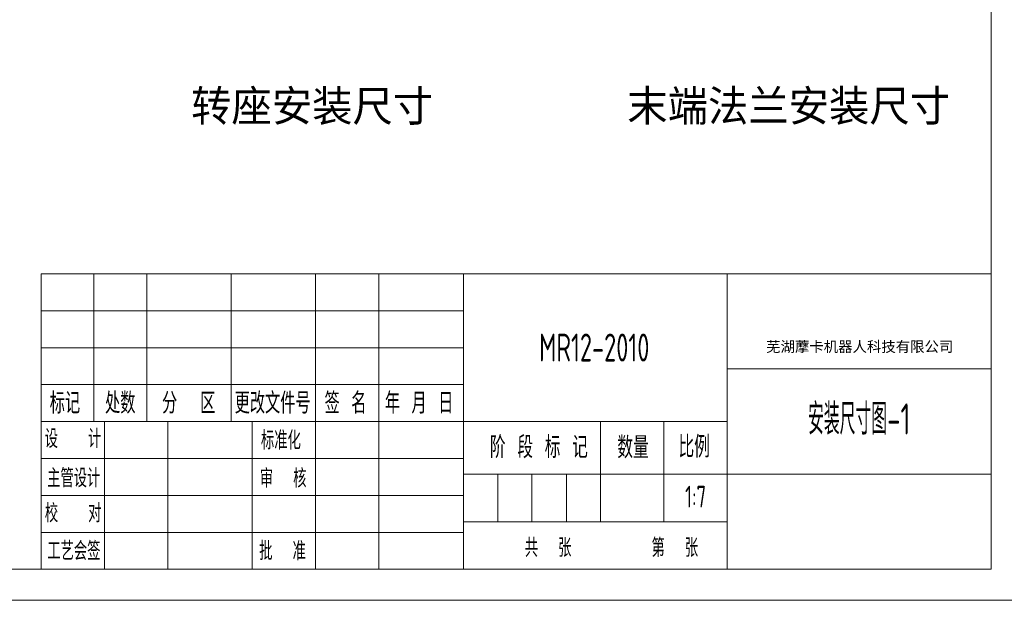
# Model space of a CAD drawing. Header units: millimetres. Extents: x 51337 to 61814, y -21781 to -12277.
# Tile 161 of 256: x 59040 to 60150, y -21781 to -21127. Entities that reach past the tile are written whole.
import ezdxf
from ezdxf.enums import TextEntityAlignment as Align

# ---------------------------------------------------------------- set-up
doc = ezdxf.new("R2010")
doc.units = ezdxf.units.MM
doc.header["$LTSCALE"] = 0.3175
for name, color, linetype, lineweight in [('1轮廓实线层', 7, 'Continuous', 18), ('2细线层', 4, 'Continuous', 13), ('6文字层', 3, 'Continuous', 13), ('L2', 6, 'Continuous', 13), ('图框层', 7, 'Continuous', 18)]:
    doc.layers.add(name, color=color, linetype=linetype, lineweight=lineweight)
doc.styles.add('PC_TEXTSTYLE', font='ISOCP.SHX', dxfattribs={"width": 0.707, "bigfont": 'GBCBIG.SHX'})
doc.styles.add('仿宋体', font='txt')
doc.styles.add('标准汉字', font='gbenor.shx', dxfattribs={"bigfont": 'gbcbig.shx'})

# ---------------------------------------------------------------- blocks, each defined once
blk = doc.blocks.new('ZwmFrameMain_1_A4^_^无分区图框^_^landscape')
at = {"layer": '1轮廓实线层'}
for p in [(267, 200), (0, 0)]:
    blk.add_line(p, (267, 0), dxfattribs=at)
at = {"layer": '2细线层'}
blk.add_line((-25, -5), (272, -5), dxfattribs=at)
blk = doc.blocks.new('ZwmFrameMain_1_横向标题栏')
at = {"layer": '1轮廓实线层'}
for p, q in [((-153, 47.6), (0, 47.6)), ((-153, 0), (-153, 47.6))]:
    blk.add_line(p, q, dxfattribs=at)
at = {"layer": '2细线层', "color": 6, "linetype": 'Continuous'}
for p, q in [((-144.5, 23.8), (-144.5, 47.6)), ((-136, 23.8), (-136, 47.6)), ((-122.4, 23.8), (-122.4, 47.6)), ((-108.8, 0), (-108.8, 47.6)), ((-108.8, 23.8), (-108.8, 47.6)), ((-98.6, 0), (-98.6, 47.6)), ((-85, 0), (-85, 47.6)), ((-42.5, 0), (-42.5, 47.6)), ((-153, 41.65), (-85, 41.65)), ((-153, 35.7), (-85, 35.7)), ((-42.5, 32.3), (0, 32.3)), ((-153, 29.75), (-85, 29.75)), ((-153, 23.8), (-42.5, 23.8)), ((-142.8, 0), (-142.8, 23.8)), ((-132.6, 0), (-132.6, 23.8)), ((-62.9, 7.65), (-62.9, 23.8)), ((-52.7, 7.65), (-52.7, 23.8)), ((-153, 17.85), (-85, 17.85)), ((-85, 15.3), (0, 15.3)), ((-79.47, 7.65), (-79.47, 15.3)), ((-73.95, 7.65), (-73.95, 15.3)), ((-68.42, 7.65), (-68.42, 15.3)), ((-153, 11.9), (-85, 11.9)), ((-85, 7.65), (-42.5, 7.65)), ((-153, 5.95), (-85, 5.95))]:
    blk.add_line(p, q, dxfattribs=at)
at = {"layer": 'L2', "linetype": 'Continuous'}
blk.add_line((-119, 0), (-119, 23.8), dxfattribs=at)
at = {"layer": '6文字层', "color": 4, "linetype": 'Continuous', "insert": (-21.17, 35.77), "char_height": 1.7, "width": 46.9115, "attachment_point": 5, "style": '仿宋体'}
blk.add_mtext('芜湖藦卡机器人科技有限公司', dxfattribs=at)
at = {"layer": '6文字层', "color": 6, "style": '标准汉字'}
for s, insert, char_height, width, attachment_point in [('标记', (-149.17, 26.77), 3.4, 9.9025, 5), ('处数', (-140.26, 26.77), 3.4, 9.7325, 5), ('分  区', (-129.24, 26.77), 3.4, 16.2896, 5), ('更改文件号', (-115.72, 26.77), 3.4, 24.905, 5), ('签 名', (-103.99, 26.77), 3.4, 12.6286, 5), ('年 月 日', (-92.13, 26.77), 3.4, 20.3696, 5), ('设   计', (-147.87, 21.02), 2.975, 17.0478, 5), ('标准化', (-114.39, 20.78), 2.975, 13.1644, 5), ('阶 段 标 记', (-80.73, 17.89), 3.5, 25.8612, 7), ('数量', (-60.2, 17.85), 3.5, 8.5159, 7), ('比例', (-50.35, 17.98), 3.5, 7.9953, 7), ('主管设计', (-147.75, 14.68), 2.975, 17.1806, 5), ('审  核', (-114.03, 14.65), 2.975, 13.9931, 5), ('校   对', (-147.84, 9.04), 2.975, 17.2709, 5), ('工艺会签', (-147.73, 2.95), 2.975, 17.255, 5), ('批  准', (-114.13, 2.95), 2.975, 14.1047, 5), ('共  张        第  张', (-75.11, 1.97), 2.975, 51.7172, 7)]:
    blk.add_mtext(s, dxfattribs=dict(at, insert=insert, char_height=char_height, width=width, attachment_point=attachment_point))
at = {"layer": '6文字层', "color": 4, "style": 'PC_TEXTSTYLE', "flags": 8}
for tag, height, width, p, p2 in [('产品名称或材料标记', 4.5, 0.911854, (-77.25, 33.47), (-50.6, 33.47)), ('图样名称', 5, 2.846512, (-41.5, 21.71), (-1, 21.71)), ('图样代号', 5, 2.86875, (-41.5, 5.64), (-1, 5.64))]:
    blk.add_attdef(tag, text='', height=height, dxfattribs=dict(at, width=width)).set_placement(p, p2, align=Align.FIT)
at = {"layer": '6文字层', "color": 6, "style": 'PC_TEXTSTYLE', "width": 9.241641, "flags": 8}
blk.add_attdef('设计', text='', height=2.12, rotation=359.5768, dxfattribs=at).set_placement((-141.75, 19.99), (-133.89, 19.93), align=Align.FIT)
at = {"layer": '6文字层', "color": 6, "style": 'PC_TEXTSTYLE', "flags": 8}
for tag, height, width, p, p2 in [('审核', 2.12, 2.542374, (-141.61, 14.16), (-134.04, 14.16)), ('重量', 3.5, 1.685865, (-61.9, 10.1), (-53.7, 10.1)), ('比例', 3.5, 1.699352, (-51.7, 9.95), (-43.5, 9.95))]:
    blk.add_attdef(tag, text='', height=height, dxfattribs=dict(at, width=width)).set_placement(p, p2, align=Align.FIT)

msp = doc.modelspace()

# ---------------------------------------------------------------- block references
at = {"layer": '图框层', "xscale": 7, "yscale": 7, "zscale": 7}
msp.add_blockref('ZwmFrameMain_1_A4^_^无分区图框^_^landscape', (58265.97696, -21746.45419), dxfattribs=at)
at = {"layer": '图框层'}
ref = msp.add_blockref('ZwmFrameMain_1_横向标题栏', (60134.97696, -21746.45419), dxfattribs=dict(at, xscale=7, yscale=7, zscale=7))
ref.add_attrib('产品名称或材料标记', 'MR12-2010', dxfattribs={"layer": '6文字层', "color": 4, "height": 31.5, "style": 'PC_TEXTSTYLE', "width": 0.707}).set_placement((59687.49783, -21512.15691), align=Align.CENTER)
ref.add_attrib('图样名称', '安装尺寸图-1', dxfattribs={"layer": '6文字层', "color": 4, "height": 35, "style": 'PC_TEXTSTYLE', "width": 0.707}).set_placement((59986.22696, -21594.47234), align=Align.CENTER)
ref.add_attrib('比例', '1:7', dxfattribs={"layer": '6文字层', "color": 6, "height": 24.5, "style": 'PC_TEXTSTYLE', "width": 0.707}).set_placement((59801.77696, -21676.7953), align=Align.CENTER)

# ---------------------------------------------------------------- texts
at = {"layer": '6文字层'}
for s, p in [('转座安装尺寸', (59369.47067, -21223.2092)), ('末端法兰安装尺寸', (59906.70734, -21223.2092))]:
    msp.add_text(s, height=35, dxfattribs=at).set_placement(p, align=Align.MIDDLE)

doc.saveas('drawing.dxf')
